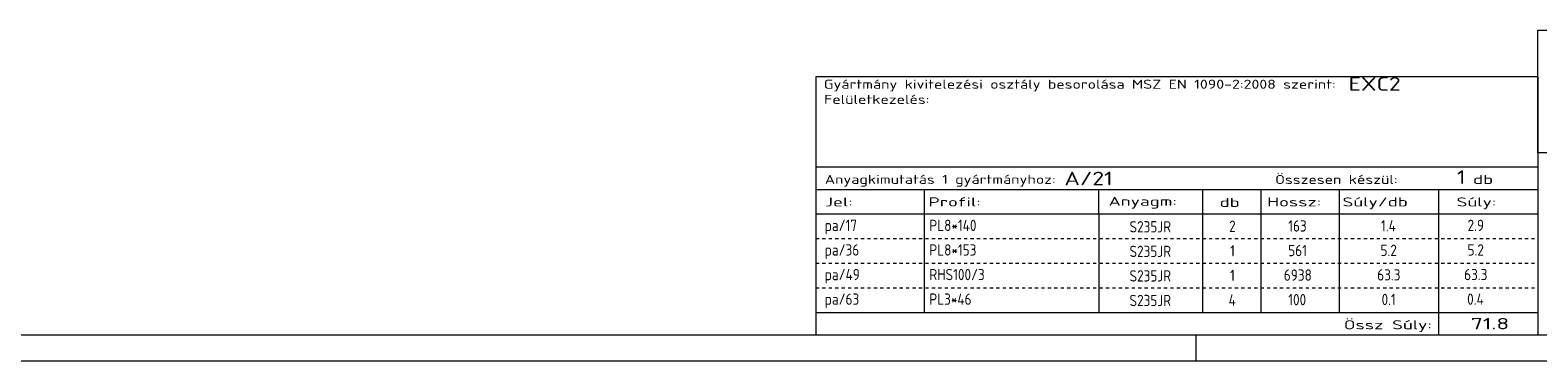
# Model space of a CAD drawing. Header units: millimetres. Extents: x 1 to 593, y 1 to 419.
# Tile 2 of 5: x 222 to 456, y 1 to 52. Entities that reach past the tile are written whole.
import ezdxf

# ---------------------------------------------------------------- set-up
doc = ezdxf.new("R2010")
doc.units = ezdxf.units.MM
doc.linetypes.add('XKITLINE00', pattern=[0])
doc.linetypes.add('XKITLINE04', pattern=[3, 0.5, -0.5, 0.5, -0.5, 0.5, -0.5])
doc.layers.add('Ueberschrift', color=7, linetype='Continuous', lineweight=0)
doc.layers.add('Zeichnungsrahmen', color=3, linetype='Continuous', lineweight=0)
doc.styles.add('ISOCPEUR', font='ISOCPEUR.TTF')

msp = doc.modelspace()

# ---------------------------------------------------------------- linework, layer by layer
at = {"layer": 'Ueberschrift', "linetype": 'XKITLINE00', "lineweight": 0}
for p, q in [((455.99, 52.22), (588.99, 52.22)), ((455.99, 33.22), (455.99, 52.22)), ((343.99, 45.03), (456, 45.03)), ((344, 45.02), (344, 31.04)), ((456, 45.03), (455.99, 31.04)), ((588.99, 33.22), (455.99, 33.22)), ((343.99, 31.04), (455.99, 31.04)), ((343.99, 31.04), (343.99, 27.54)), ((455.99, 31.04), (455.99, 27.54)), ((343.99, 27.54), (455.99, 27.54)), ((343.99, 27.54), (343.99, 23.76)), ((360.79, 27.54), (360.79, 23.76)), ((387.92, 23.76), (387.92, 27.56)), ((403.99, 27.49), (403.99, 23.76)), ((413.04, 27.54), (413.04, 23.75)), ((425.19, 27.54), (425.19, 23.76)), ((440.59, 27.54), (440.59, 23.76)), ((455.99, 27.54), (455.99, 23.75)), ((343.99, 23.76), (455.99, 23.76)), ((343.99, 23.73), (344, 19.92)), ((360.79, 23.73), (360.79, 19.92)), ((387.93, 19.98), (387.93, 23.72)), ((403.99, 23.72), (403.99, 19.92)), ((413.04, 23.73), (413.04, 19.92)), ((425.19, 23.73), (425.19, 19.92)), ((440.59, 23.73), (440.59, 19.92)), ((455.99, 23.73), (455.99, 19.93)), ((343.99, 19.92), (344, 16.12)), ((360.79, 19.92), (360.79, 16.12)), ((387.93, 16.17), (387.93, 19.91)), ((403.99, 19.91), (403.99, 16.12)), ((413.04, 19.92), (413.04, 16.12)), ((425.19, 19.92), (425.19, 16.12)), ((440.59, 19.92), (440.59, 16.12)), ((455.99, 19.92), (455.99, 16.12)), ((343.99, 16.12), (344, 12.31)), ((360.79, 16.12), (360.79, 12.31)), ((387.93, 12.37), (387.93, 16.1)), ((403.99, 16.1), (403.99, 12.31)), ((413.04, 16.11), (413.04, 12.31)), ((425.19, 16.12), (425.19, 12.31)), ((440.59, 16.12), (440.59, 12.31)), ((455.99, 16.12), (455.99, 12.31)), ((343.99, 12.31), (344, 8.5)), ((360.79, 12.31), (360.79, 8.5)), ((387.93, 8.56), (387.93, 12.3)), ((403.99, 12.3), (403.99, 8.5)), ((413.04, 12.3), (413.04, 8.5)), ((425.19, 12.31), (425.19, 8.5)), ((440.59, 12.31), (440.59, 8.5)), ((455.99, 12.31), (455.99, 8.5)), ((343.99, 8.5), (455.99, 8.5)), ((343.99, 8.5), (343.99, 5)), ((440.59, 8.5), (440.59, 5)), ((455.99, 8.5), (455.99, 5))]:
    msp.add_line(p, q, dxfattribs=at)
at = {"layer": 'Ueberschrift', "linetype": 'XKITLINE04', "lineweight": 0}
for p, q in [((344, 19.93), (455.99, 19.93)), ((344, 16.12), (455.99, 16.12)), ((344, 12.31), (455.99, 12.31)), ((344, 8.5), (455.99, 8.5))]:
    msp.add_line(p, q, dxfattribs=at)
at = {"layer": 'Zeichnungsrahmen', "linetype": 'XKITLINE00', "lineweight": 0}
for p, q in [((5, 5), (589, 5)), ((403, 1), (403, 5)), ((1, 1), (593, 1))]:
    msp.add_line(p, q, dxfattribs=at)

# ---------------------------------------------------------------- texts
at = {"layer": 'Ueberschrift', "style": 'ISOCPEUR'}
for s, height, width, p in [('Gyártmány kivitelezési osztály besorolása MSZ EN 1090-2:2008 szerint:', 1.4, 1.275, (345.24, 43.15)), ('EXC2', 2.1, 1.275, (426.64, 42.85)), ('Felületkezelés:', 1.4, 1.275, (345.28, 40.8)), ('A/21', 2.1, 1.275, (382.56, 28.2)), ('1', 2.1, 1.275, (443.44, 28.41)), ('Anyagkimutatás 1 gyártmányhoz:', 1.4, 1.275, (345.39, 28.41)), ('Összesen készül:', 1.4, 1.275, (415.24, 28.39)), ('db', 1.4, 1.513248, (445.94, 28.39)), ('Jel:', 1.4, 1.513248, (345.39, 24.91)), ('Profil:', 1.4, 1.513248, (361.49, 24.91)), ('Anyagm:', 1.4, 1.513248, (389.41, 25.01)), ('db', 1.4, 1.513248, (406.64, 24.84)), ('Hossz:', 1.4, 1.513248, (414.02, 24.91)), ('Súly/db', 1.4, 1.513248, (425.7, 24.91)), ('Súly:', 1.4, 1.513248, (443.39, 24.91)), ('pa/17', 1.75, 0.85, (345.39, 21.11)), ('PL8*140', 1.75, 0.85, (361.61, 21.11)), ('S235JR', 1.75, 0.85, (392.66, 20.89)), ('2', 1.75, 0.85, (408.11, 20.97)), ('163', 1.75, 0.85, (417.28, 21.02)), ('1.4', 1.75, 0.85, (431.68, 21.05)), ('2.9', 1.75, 0.85, (445.1, 21.11)), ('pa/36', 1.75, 0.85, (345.39, 17.3)), ('PL8*153', 1.75, 0.85, (361.61, 17.3)), ('S235JR', 1.75, 0.85, (392.66, 17.08)), ('1', 1.75, 0.85, (408.26, 17.16)), ('561', 1.75, 0.85, (417.28, 17.21)), ('5.2', 1.75, 0.85, (431.6, 17.24)), ('5.2', 1.75, 0.85, (445.1, 17.3)), ('pa/49', 1.75, 0.85, (345.39, 13.49)), ('RHS100/3', 1.75, 0.85, (361.61, 13.49)), ('S235JR', 1.75, 0.85, (392.66, 13.28)), ('1', 1.75, 0.85, (408.26, 13.35)), ('6938', 1.75, 0.85, (416.6, 13.41)), ('63.3', 1.75, 0.85, (431.08, 13.44)), ('63.3', 1.75, 0.85, (444.57, 13.49)), ('pa/63', 1.75, 0.85, (345.39, 9.68)), ('PL3*46', 1.75, 0.85, (361.61, 9.68)), ('S235JR', 1.75, 0.85, (392.66, 9.47)), ('4', 1.75, 0.85, (408.04, 9.54)), ('100', 1.75, 0.85, (417.28, 9.6)), ('0.1', 1.75, 0.85, (431.76, 9.63)), ('0.4', 1.75, 0.85, (445.03, 9.68)), ('Össz Súly:', 1.4, 1.513248, (425.89, 5.88)), ('71.8', 1.75, 1.513248, (445.61, 5.88))]:
    msp.add_text(s, height=height, dxfattribs=dict(at, width=width)).set_placement(p)

doc.saveas('drawing.dxf')
